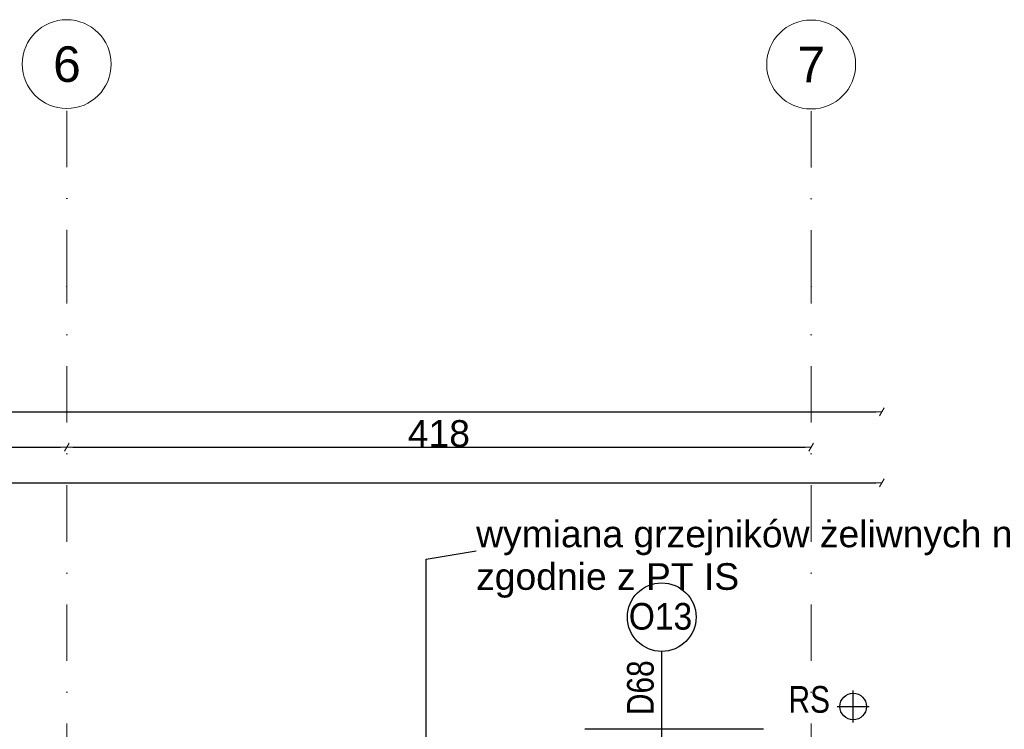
# Model space of a CAD drawing. Header units: millimetres. Extents: x 75999 to 132160, y -108895 to -89040.
# Tile 60 of 61: x 113698 to 119232, y -93032 to -89040. Entities that reach past the tile are written whole.
import ezdxf

# ---------------------------------------------------------------- set-up
doc = ezdxf.new("R2010")
doc.units = ezdxf.units.MM
doc.header["$MEASUREMENT"] = 0
doc.linetypes.add('Dot & Dashed', pattern=[670.277762, 317.5, -176.388889, 0, -176.388874])
for name, color, linetype in [('A-OKNA-OPIS', 7, 'Continuous'), ('detalokna', 7, 'Continuous'), ('DIM MALY', 7, 'Continuous'), ('Nowe_00 ZMIANY', 7, 'Continuous'), ('opisy inne', 7, 'Continuous'), ('OSIE', 7, 'Continuous'), ('RURY SPUSTOWE', 7, 'Continuous'), ('Structural - Grid', 7, 'Continuous')]:
    doc.layers.add(name, color=color, linetype=linetype)
doc.styles.add('STYL_AUTOMATYCZNY_1', font='arial.ttf')
doc.styles.add('STYL_AUTOMATYCZNY_2', font='arial.ttf')
doc.styles.add('STYL_AUTOMATYCZNY_3', font='txt')
doc.styles.add('STYL_AUTOMATYCZNY_4', font='arial.ttf', dxfattribs={"width": 0.8})
doc.styles.add('STYL_AUTOMATYCZNY_6', font='arial.ttf', dxfattribs={"width": 0.9})
doc.dimstyles.new('STYL_AUTOMATYCZNY__3', dxfattribs={"dimtxt": 150, "dimasz": 34.231941, "dimexe": 0.18, "dimexo": 0.0625, "dimgap": 0, "dimtad": 1, "dimtih": 1, "dimtoh": 1, "dimdec": 0, "dimlfac": 0.1, "dimzin": 0, "dimdsep": 46, "dimtxsty": 'STYL_AUTOMATYCZNY_2', "dimblk": 'ARROWHEAD_2', "dimblk1": 'ARROWHEAD_2', "dimblk2": 'ARROWHEAD_2', "dimcen": 0.09, "dimse1": 1, "dimse2": 1, "dimclrd": 5, "dimclre": 5, "dimclrt": 1, "dimadec": 0, "dimazin": 0, "dimtfac": 1, "dimtdec": 4, "dimtmove": 0, "dimatfit": 3, "dimfxl": 0, "dimtolj": 1, "dimtzin": 0, "dimarcsym": 0})
doc.dimstyles.new('STYL_AUTOMATYCZNY__7', dxfattribs={"dimtxt": 0.18, "dimasz": 91.2, "dimexe": 0.18, "dimexo": 0.0625, "dimgap": 0, "dimtad": 0, "dimtih": 1, "dimtoh": 1, "dimdec": 4, "dimzin": 0, "dimdsep": 46, "dimcen": 0.09, "dimadec": 0, "dimazin": 0, "dimtfac": 1, "dimtdec": 4, "dimtmove": 0, "dimatfit": 3, "dimldrblk": 'ARROWHEAD_11', "dimfxl": 0, "dimtolj": 1, "dimtzin": 0, "dimarcsym": 0})

# ---------------------------------------------------------------- blocks, each defined once
blk = doc.blocks.new('ARROWHEAD_2')
at = {"color": 0, "linetype": 'Continuous', "lineweight": 0}
for p, q in [((0, 0), (-1, 0)), ((-0.38, -0.66), (0.38, 0.66))]:
    blk.add_line(p, q, dxfattribs=at)
blk = doc.blocks.new('*D378')
at = {"layer": 'Defpoints', "color": 0}
for p in [(118544.1, -91645.4), (118544.1, -93063.4), (87564.1, -93467.4)]:
    blk.add_point(p, dxfattribs=at)
at = {"layer": 'DIM MALY', "color": 5, "lineweight": -2}
blk.add_line((87598.4, -91645.4), (118509.9, -91645.4), dxfattribs=at)
at = {"layer": 'DIM MALY', "color": 5, "lineweight": -2, "xscale": 34.23194115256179, "yscale": 34.23194115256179, "zscale": 34.23194115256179, "rotation": 180}
blk.add_blockref('ARROWHEAD_2', (87564.1, -91645.4), dxfattribs=at)
at = {"layer": 'DIM MALY', "color": 5, "lineweight": -2, "xscale": 34.23194115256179, "yscale": 34.23194115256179, "zscale": 34.23194115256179}
blk.add_blockref('ARROWHEAD_2', (118544.1, -91645.4), dxfattribs=at)
at = {"layer": 'DIM MALY', "color": 1, "insert": (103054.1, -91568.7), "char_height": 150, "attachment_point": 5, "style": 'STYL_AUTOMATYCZNY_2'}
blk.add_mtext('\\A1;3098', dxfattribs=at)
blk = doc.blocks.new('*D395')
at = {"layer": 'Defpoints', "color": 0}
for p in [(107158.2, -89539.7), (113962.3, -89539.7), (113962.3, -91445.4)]:
    blk.add_point(p, dxfattribs=at)
at = {"layer": 'DIM MALY', "color": 5, "lineweight": -2}
blk.add_line((107192.4, -91445.4), (113928, -91445.4), dxfattribs=at)
at = {"layer": 'DIM MALY', "color": 5, "lineweight": -2, "xscale": 34.23194115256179, "yscale": 34.23194115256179, "zscale": 34.23194115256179, "rotation": 180}
blk.add_blockref('ARROWHEAD_2', (107158.2, -91445.4), dxfattribs=at)
at = {"layer": 'DIM MALY', "color": 5, "lineweight": -2, "xscale": 34.23194115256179, "yscale": 34.23194115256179, "zscale": 34.23194115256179}
blk.add_blockref('ARROWHEAD_2', (113962.3, -91445.4), dxfattribs=at)
at = {"layer": 'DIM MALY', "color": 1, "insert": (110559.8, -91368.8), "char_height": 150, "attachment_point": 5, "style": 'STYL_AUTOMATYCZNY_2'}
blk.add_mtext('\\A1;680', dxfattribs=at)
blk = doc.blocks.new('*D396')
at = {"layer": 'Defpoints', "color": 0}
for p in [(113962.3, -89539.7), (118146.9, -89541.9), (118146.9, -91445.4)]:
    blk.add_point(p, dxfattribs=at)
at = {"layer": 'DIM MALY', "color": 5, "lineweight": -2}
blk.add_line((113996.5, -91445.4), (118112.6, -91445.4), dxfattribs=at)
at = {"layer": 'DIM MALY', "color": 5, "lineweight": -2, "xscale": 34.23194115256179, "yscale": 34.23194115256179, "zscale": 34.23194115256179, "rotation": 180}
blk.add_blockref('ARROWHEAD_2', (113962.3, -91445.4), dxfattribs=at)
at = {"layer": 'DIM MALY', "color": 5, "lineweight": -2, "xscale": 34.23194115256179, "yscale": 34.23194115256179, "zscale": 34.23194115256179}
blk.add_blockref('ARROWHEAD_2', (118146.9, -91445.4), dxfattribs=at)
at = {"layer": 'DIM MALY', "color": 1, "insert": (116054.2, -91368.8), "char_height": 150, "attachment_point": 5, "style": 'STYL_AUTOMATYCZNY_2'}
blk.add_mtext('\\A1;418', dxfattribs=at)
blk = doc.blocks.new('*D470')
at = {"layer": 'Defpoints', "color": 0}
for p in [(118544.1, -91245.4), (80333.6, -91654.5), (118544.1, -91654.5)]:
    blk.add_point(p, dxfattribs=at)
at = {"layer": 'DIM MALY', "color": 5, "lineweight": -2}
blk.add_line((80367.8, -91245.4), (118509.9, -91245.4), dxfattribs=at)
at = {"layer": 'DIM MALY', "color": 5, "lineweight": -2, "xscale": 34.23194115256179, "yscale": 34.23194115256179, "zscale": 34.23194115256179, "rotation": 180}
blk.add_blockref('ARROWHEAD_2', (80333.6, -91245.4), dxfattribs=at)
at = {"layer": 'DIM MALY', "color": 5, "lineweight": -2, "xscale": 34.23194115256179, "yscale": 34.23194115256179, "zscale": 34.23194115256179}
blk.add_blockref('ARROWHEAD_2', (118544.1, -91245.4), dxfattribs=at)
at = {"layer": 'DIM MALY', "color": 1, "insert": (99438.8, -91168.7), "char_height": 150, "attachment_point": 5, "style": 'STYL_AUTOMATYCZNY_2'}
blk.add_mtext('\\A1;3821', dxfattribs=at)
blk = doc.blocks.new('ARROWHEAD_11')
at = {"color": 0, "linetype": 'Continuous', "lineweight": 0}
blk.add_line((0, 0), (-1, 0), dxfattribs=at)
at = {"color": 0, "linetype": 'Continuous', "lineweight": 0, "const_width": 0.25, "flags": 128}
blk.add_lwpolyline([(-0.125, 0, 1), (0.125, 0, 1)], format="xyb", close=True, dxfattribs=at)

msp = doc.modelspace()

# ---------------------------------------------------------------- linework, layer by layer
at = {"layer": 'A-OKNA-OPIS'}
msp.add_line((117306.8, -93537.7), (117306.8, -92594.1), dxfattribs=at)
msp.add_circle((117306.8, -92401.1), 193, dxfattribs=at)
at = {"layer": 'detalokna'}
msp.add_line((117878, -93032.1), (116873.9, -93032.1), dxfattribs=at)
at = {"layer": 'OSIE'}
for p, q in [((118383.3, -92993.7), (118383.3, -92813.7)), ((118293.3, -92903.7), (118473.3, -92903.7))]:
    msp.add_line(p, q, dxfattribs=at)
at = {"layer": 'RURY SPUSTOWE'}
msp.add_circle((118383.3, -92903.7), 75, dxfattribs=at)
at = {"layer": 'Structural - Grid', "linetype": 'Dot & Dashed', "lineweight": 15}
for p, q in [((113962.3, -90539.7), (113962.3, -89539.7)), ((118146.9, -90541.9), (118146.9, -89541.9)), ((113962.3, -107395.1), (113962.3, -90539.7)), ((118146.9, -107395.1), (118146.9, -90541.9))]:
    msp.add_line(p, q, dxfattribs=at)
at = {"layer": 'Structural - Grid', "linetype": 'Continuous', "lineweight": 15}
for centre in [(113962.3, -89289.7), (118146.9, -89291.9)]:
    msp.add_circle(centre, 250, dxfattribs=at)
at = {"layer": 'Structural - Grid', "linetype": 'Dot & Dashed', "lineweight": 15}
for p in [(113962.3, -90539.7), (113962.3, -90539.7), (118146.9, -90541.9), (118146.9, -90541.9)]:
    msp.add_point(p, dxfattribs=at)

# ---------------------------------------------------------------- texts
at = {"layer": 'A-OKNA-OPIS', "insert": (117300, -92397.5), "char_height": 150, "attachment_point": 5, "style": 'STYL_AUTOMATYCZNY_6'}
msp.add_mtext('\\A1;{\\pqc;\\fArial|b0|i0|c238|p0;\\W0.900000;O13}', dxfattribs=at)
at = {"layer": 'A-OKNA-OPIS', "insert": (117187.7, -92798.1), "char_height": 150, "attachment_point": 5, "rotation": 90, "style": 'STYL_AUTOMATYCZNY_4'}
msp.add_mtext('\\A1;{\\pqc;\\fArial|b0|i0|c238|p0;\\W0.800000;D68}', dxfattribs=at)
at = {"layer": 'Nowe_00 ZMIANY', "insert": (116263.7, -92075.3), "char_height": 149.931, "attachment_point": 4, "line_spacing_factor": 0.958241, "style": 'STYL_AUTOMATYCZNY_3'}
msp.add_mtext('\\A1;{\\pql;\\fHelvetica|b0|i0|c0|p0;\\W1.000000;wymiana grzejników żeliwnych na płytowe\\P\\pql;\\fHelvetica|b0|i0|c0|p0;\\W1.000000;zgodnie z PT IS}', dxfattribs=at)
at = {"layer": 'opisy inne', "insert": (118136.2, -92864.9), "char_height": 150, "attachment_point": 5, "style": 'STYL_AUTOMATYCZNY_4'}
msp.add_mtext('\\A1;{\\pqc;\\fArial|b0|i0|c238|p0;\\W0.800000;RS}', dxfattribs=at)
at = {"layer": 'Structural - Grid', "lineweight": 15, "char_height": 200, "attachment_point": 1, "style": 'STYL_AUTOMATYCZNY_1'}
for s, insert in [('\\A1;{\\pql;\\pt0;\\fArial|b0|i0|c238|p0;\\W1.000000;6}', (113886, -89189.7)), ('\\A1;{\\pql;\\pt0;\\fArial|b0|i0|c238|p0;\\W1.000000;7}', (118070.6, -89191.9))]:
    msp.add_mtext(s, dxfattribs=dict(at, insert=insert))

# ---------------------------------------------------------------- dimensions: what is measured, and where the dimension line sits
at = {"layer": 'DIM MALY'}
for base, p1, p2, picture, middle in [((113962.3, -91445.4), (107158.2, -89539.7), (113962.3, -89539.7), '*D395', (110559.8, -91445.4)), ((118146.9, -91445.4), (113962.3, -89539.7), (118146.9, -89541.9), '*D396', (116054.2, -91445.4)), ((118544.1, -91245.4), (80333.6, -91654.5), (118544.1, -91654.5), '*D470', (99438.8, -91245.4)), ((118544.1, -91645.4), (87564.1, -93467.4), (118544.1, -93063.4), '*D378', (103054.1, -91645.4))]:
    dim = msp.add_linear_dim(base=base, p1=p1, p2=p2, dimstyle='STYL_AUTOMATYCZNY__3', dxfattribs=at)
    dim.commit()
    dim.dimension.update_dxf_attribs({"geometry": picture, "text_midpoint": middle, "dimtype": 160})

# ---------------------------------------------------------------- leaders
at = {"layer": 'Nowe_00 ZMIANY', "annotation_type": 0, "has_hookline": 1, "hookline_direction": 0, "text_width": 3890.5}
msp.add_leader([(115983, -93932.9), (115983, -92075.3), (116263.7, -92028.7)], dimstyle='STYL_AUTOMATYCZNY__7', dxfattribs=at)

doc.saveas('drawing.dxf')
